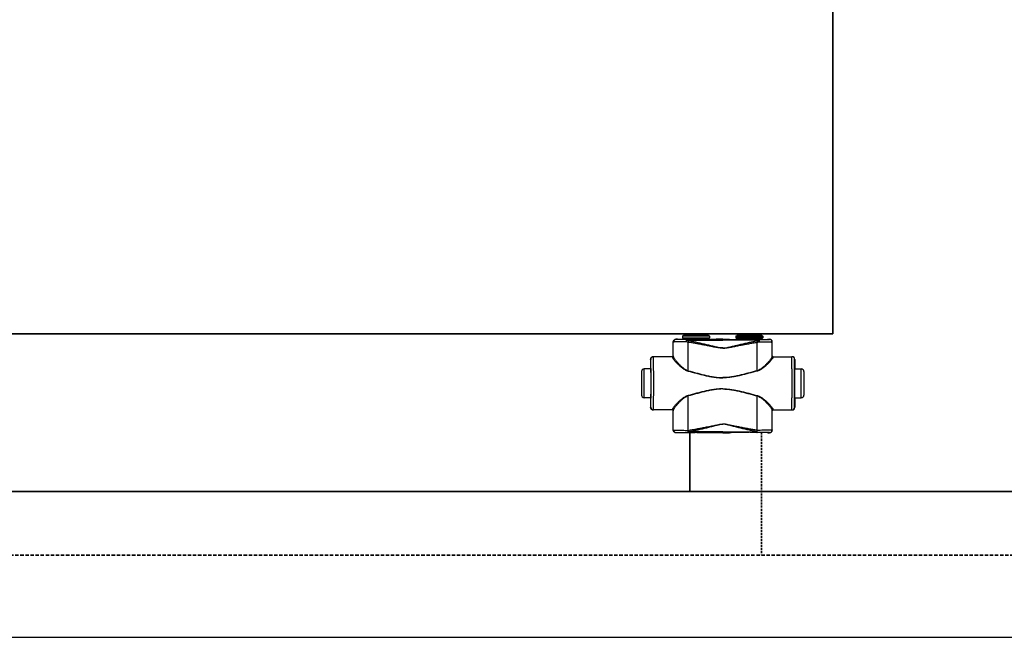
# Model space of a CAD drawing. Header units: millimetres. Extents: x 60394 to 199354, y 20895 to 166073.
# Tile 205 of 256: x 133454 to 134377, y 20895 to 21475. Entities that reach past the tile are written whole.
import ezdxf

# ---------------------------------------------------------------- set-up
doc = ezdxf.new("R2010")
doc.units = ezdxf.units.MM
doc.linetypes.add('VERDECKT', pattern=[9.525, 6.35, -3.175])
for name, color, linetype, lineweight in [('UT_SCHÉMA_PŘÍVOD', 10, 'Continuous', 35), ('UT_SCHÉMA_ZPÁTEČKA', 172, 'VERDECKT', 35), ('UT_ZAŘÍZENÍ - OT', 3, 'Continuous', 35)]:
    doc.layers.add(name, color=color, linetype=linetype, lineweight=lineweight)

msp = doc.modelspace()

# ---------------------------------------------------------------- linework, layer by layer
at = {"color": 0, "linetype": 'Continuous'}
for p, q in [((134069.27, 21174.95), (134069.15, 21175.07)), ((134070.8, 21175.07), (134069.15, 21175.07)), ((134071.15, 21174.97), (134070.8, 21175.07)), ((134075.85, 21178.27), (134075.55, 21177.97)), ((134100.75, 21177.97), (134075.55, 21177.97)), ((134075.55, 21177.97), (134075.55, 21176.57)), ((134075.55, 21176.57), (134076.5, 21175.62)), ((134075.55, 21176.57), (134100.75, 21176.57)), ((134100.45, 21178.27), (134075.85, 21178.27)), ((134076.5, 21175.62), (134099.8, 21175.62)), ((134099.65, 21179.07), (134076.65, 21179.07)), ((134076.65, 21179.07), (134076.65, 21178.37)), ((134099.65, 21178.37), (134076.65, 21178.37)), ((134076.65, 21175.26), (134099.65, 21175.26)), ((134076.65, 21175.26), (134076.65, 21174.9)), ((134098.55, 21180.17), (134077.75, 21180.17)), ((134084.29, 21174.88), (134079.45, 21174.88)), ((134079.45, 21174.18), (134079.45, 21174.88)), ((134079.45, 21174.18), (134113.15, 21174.18)), ((134113.15, 21174.88), (134092, 21174.88)), ((134099.65, 21179.07), (134099.65, 21178.37)), ((134099.65, 21175.26), (134099.65, 21174.9)), ((134100.75, 21176.57), (134099.8, 21175.62)), ((134100.45, 21178.27), (134100.75, 21177.97)), ((134100.75, 21177.97), (134100.75, 21176.57)), ((134106.9, 21175.07), (134105.15, 21174.97)), ((134113.15, 21175.07), (134106.9, 21175.07)), ((134113.15, 21175.07), (134119.4, 21175.07)), ((134113.15, 21174.88), (134134.29, 21174.88)), ((134146.85, 21174.18), (134113.15, 21174.18)), ((134119.4, 21175.07), (134121.15, 21174.97)), ((134125.85, 21178.27), (134125.55, 21177.97)), ((134125.55, 21177.97), (134150.75, 21177.97)), ((134125.55, 21177.97), (134125.55, 21176.57)), ((134150.75, 21176.57), (134125.55, 21176.57)), ((134125.55, 21176.57), (134126.5, 21175.62)), ((134125.85, 21178.27), (134150.45, 21178.27)), ((134149.8, 21175.62), (134126.5, 21175.62)), ((134126.65, 21179.07), (134126.65, 21178.37)), ((134126.65, 21179.07), (134149.65, 21179.07)), ((134126.65, 21178.37), (134149.65, 21178.37)), ((134149.65, 21175.26), (134126.65, 21175.26)), ((134126.65, 21175.26), (134126.65, 21174.9)), ((134127.75, 21180.17), (134148.55, 21180.17)), ((134142, 21174.88), (134146.85, 21174.88)), ((134146.85, 21174.18), (134146.85, 21174.88)), ((134149.65, 21179.07), (134149.65, 21178.37)), ((134149.65, 21175.26), (134149.65, 21174.9)), ((134150.75, 21176.57), (134149.8, 21175.62)), ((134150.45, 21178.27), (134150.75, 21177.97)), ((134150.75, 21177.97), (134150.75, 21176.57)), ((134155.15, 21174.97), (134155.5, 21175.07)), ((134155.5, 21175.07), (134157.15, 21175.07)), ((134157.03, 21174.95), (134157.15, 21175.07)), ((134066.77, 21172.45), (134066.65, 21172.57)), ((134066.65, 21159.57), (134066.65, 21172.57)), ((134159.53, 21172.45), (134159.65, 21172.57)), ((134159.65, 21159.57), (134159.65, 21172.57)), ((134045.66, 21156.27), (134045.45, 21156.27)), ((134045.45, 21156.27), (134045.45, 21148.12)), ((134065.95, 21158.77), (134047.95, 21158.77)), ((134066.65, 21159.57), (134066.75, 21159.57)), ((134159.65, 21159.57), (134159.54, 21159.57)), ((134160.34, 21158.77), (134178.35, 21158.77)), ((134180.64, 21156.27), (134180.85, 21156.27)), ((134180.85, 21156.27), (134180.85, 21148.12)), ((134045.7, 21147.27), (134039.45, 21147.27)), ((134039.45, 21120.27), (134039.45, 21147.27)), ((134045.45, 21148.12), (134045.66, 21147.77)), ((134045.84, 21147.76), (134045.84, 21147.77)), ((134180.45, 21147.76), (134180.45, 21147.77)), ((134180.6, 21147.27), (134186.85, 21147.27)), ((134180.85, 21148.12), (134180.64, 21147.77)), ((134186.85, 21120.27), (134186.85, 21147.27)), ((134036.95, 21144.77), (134036.95, 21122.77)), ((134189.35, 21144.77), (134189.35, 21122.77)), ((134045.7, 21120.27), (134039.45, 21120.27)), ((134045.66, 21119.77), (134045.45, 21119.42)), ((134045.45, 21119.42), (134045.45, 21111.27)), ((134045.84, 21119.77), (134045.84, 21119.78)), ((134180.45, 21119.77), (134180.45, 21119.78)), ((134180.6, 21120.27), (134186.85, 21120.27)), ((134180.64, 21119.77), (134180.85, 21119.42)), ((134180.85, 21119.42), (134180.85, 21111.27)), ((134045.45, 21111.27), (134045.66, 21111.27)), ((134065.95, 21108.77), (134047.95, 21108.77)), ((134160.34, 21108.77), (134178.35, 21108.77)), ((134180.85, 21111.27), (134180.64, 21111.27)), ((134066.75, 21107.97), (134066.65, 21107.97)), ((134066.65, 21089.87), (134066.65, 21107.97)), ((134159.54, 21107.97), (134159.65, 21107.97)), ((134159.65, 21089.87), (134159.65, 21107.97)), ((134066.65, 21089.87), (134066.77, 21089.99)), ((134080.69, 21089.62), (134080.87, 21089.62)), ((134145.61, 21089.62), (134145.43, 21089.62)), ((134159.65, 21089.87), (134159.53, 21089.99)), ((134069.15, 21087.37), (134069.27, 21087.49)), ((134070.8, 21087.37), (134069.15, 21087.37)), ((134071.15, 21087.48), (134070.8, 21087.37)), ((134081.02, 21087.56), (134081.19, 21087.56)), ((134113.15, 21088.31), (134081.19, 21088.31)), ((134081.19, 21087.56), (134081.19, 21088.31)), ((134081.19, 21087.56), (134082.45, 21087.56)), ((134093.84, 21087.56), (134113.15, 21087.56)), ((134106.9, 21087.37), (134105.15, 21087.48)), ((134113.15, 21087.37), (134106.9, 21087.37)), ((134113.15, 21088.31), (134145.1, 21088.31)), ((134132.45, 21087.56), (134113.15, 21087.56)), ((134113.15, 21087.37), (134119.4, 21087.37)), ((134119.4, 21087.37), (134121.15, 21087.48)), ((134145.1, 21087.56), (134143.84, 21087.56)), ((134145.1, 21087.56), (134145.1, 21088.31)), ((134145.28, 21087.56), (134145.1, 21087.56)), ((134155.15, 21087.48), (134155.5, 21087.37)), ((134155.5, 21087.37), (134157.15, 21087.37)), ((134157.15, 21087.37), (134157.03, 21087.49))]:
    msp.add_line(p, q, dxfattribs=at)
msp.add_line((64740.61, 20895.36), (199354.39, 20895.36))
for centre, radius, start, end in [((134069.27, 21172.45), 2.5, 90.00246, 179.99754), ((134076.15, 21175.26), 0.5, 0, 45), ((134077.75, 21179.07), 1.1, 90, 180), ((134077.75, 21178.37), 1.1, 180, 185.21872), ((134098.55, 21179.07), 1.1, 0, 90), ((134098.55, 21178.37), 1.1, 354.78128, 0), ((134100.15, 21175.26), 0.5, 135, 180), ((134126.15, 21175.26), 0.5, 0, 45), ((134127.75, 21179.07), 1.1, 90, 180), ((134127.75, 21178.37), 1.1, 180, 185.21872), ((134148.55, 21179.07), 1.1, 0, 90), ((134148.55, 21178.37), 1.1, 354.78128, 0), ((134150.15, 21175.26), 0.5, 135, 180), ((134157.03, 21172.45), 2.5, 0.00246, 89.99754), ((134048.16, 21156.27), 2.5, 90.00225, 180.00111), ((134065.95, 21159.57), 0.8, 270.0036, 359.99724), ((134160.34, 21159.57), 0.8, 180.00276, 269.9964), ((134178.14, 21156.27), 2.5, 359.99889, 89.99775), ((134039.45, 21144.77), 2.5, 90, 180), ((131605.99, 21133.77), 2442.41, 359.68325, 0.31675), ((136620.31, 21133.77), 2442.41, 179.68325, 180.31675), ((134186.85, 21144.77), 2.5, 0, 90), ((134039.45, 21122.77), 2.5, 180, 270), ((134186.85, 21122.77), 2.5, 270, 0), ((134048.16, 21111.27), 2.5, 179.99889, 269.99775), ((134065.95, 21107.97), 0.8, 0.00276, 89.9964), ((134160.34, 21107.97), 0.8, 90.0036, 179.99724), ((134178.14, 21111.27), 2.5, 270.00225, 0.00111), ((134069.27, 21089.99), 2.5, 180.00246, 269.99754), ((134157.03, 21089.99), 2.5, 270.00246, 359.99754)]:
    msp.add_arc(centre, radius, start, end, dxfattribs=at)
at = {"color": 0, "linetype": 'Continuous', "extrusion": (0, 0, -1)}
for centre, major_axis, ratio, start_param, end_param in [((134069.15, 21172.57), (-1.77, 1.77), 0.999973, -0.785384, 0.785384), ((134088.15, 21174.97), (-17, 0), 0.005236, 4.941076, 6.283185), ((134088.15, 21174.97), (-17, 0), 0.005236, 3.141593, 4.483702), ((134047.95, 21156.27), (-2.5, 0), 0.999945, 0, 1.570796), ((134065.85, 21159.57), (-0.8, 0), 0.999986, -3.141593, -1.659157), ((134045.66, 21133.77), (0, 14), 0.010472, 0, 3.141593), ((134047.95, 21111.27), (-2.5, 0), 0.999945, -1.570796, 0), ((134065.85, 21107.97), (0.8, 0), 0.999986, -1.395381, 0), ((134069.15, 21089.87), (1.77, 1.77), 0.999973, -3.926977, -2.356208), ((134088.15, 21087.48), (-17, 0), 0.005236, 0, 1.229157), ((134088.15, 21087.48), (-17, 0), 0.005236, 1.912436, 3.141593)]:
    msp.add_ellipse(centre, major_axis=major_axis, ratio=ratio, start_param=start_param, end_param=end_param, dxfattribs=at)
at = {"color": 0, "linetype": 'Continuous'}
for centre, major_axis, ratio, start_param, end_param in [((134138.15, 21174.97), (17, 0), 0.005236, 3.141593, 4.483702), ((134138.15, 21174.97), (17, 0), 0.005236, 4.941076, 6.283185), ((134157.15, 21172.57), (1.77, 1.77), 0.999973, -0.785384, 0.785384), ((134160.45, 21159.57), (0.8, 0), 0.999986, -3.141593, -1.659157), ((134178.35, 21156.27), (2.5, 0), 0.999945, 0, 1.570796), ((134180.64, 21133.77), (0, 14), 0.010472, 0, 3.141593), ((134160.45, 21107.97), (-0.8, 0), 0.999986, -1.395381, 0), ((134178.35, 21111.27), (2.5, 0), 0.999945, -1.570796, 0), ((134157.15, 21089.87), (-1.77, 1.77), 0.999973, -3.926977, -2.356208), ((134138.15, 21087.48), (17, 0), 0.005236, 1.912436, 3.141593), ((134138.15, 21087.48), (17, 0), 0.005236, 0, 1.229157)]:
    msp.add_ellipse(centre, major_axis=major_axis, ratio=ratio, start_param=start_param, end_param=end_param, dxfattribs=at)
for points, knots in [([(134078.83, 21172.76), (134078, 21172.76), (134076.39, 21172.75), (134074.43, 21172.73), (134072.96, 21172.71), (134071.96, 21172.69), (134071.03, 21172.67), (134070.18, 21172.65), (134069.41, 21172.63), (134068.74, 21172.61), (134068.16, 21172.58), (134067.74, 21172.56), (134067.46, 21172.55), (134067.28, 21172.53), (134067.13, 21172.52), (134067.01, 21172.51), (134066.91, 21172.49), (134066.84, 21172.48), (134066.8, 21172.47), (134066.77, 21172.46), (134066.77, 21172.45)], [0, 0, 0, 0, 0.207034, 0.39928, 0.488214, 0.57154, 0.648707, 0.71921, 0.782588, 0.838437, 0.886403, 0.926186, 0.942933, 0.957549, 0.970012, 0.98031, 0.988432, 0.994377, 0.998178, 1, 1, 1, 1]), ([(134079.45, 21174.88), (134078.74, 21174.88), (134077.39, 21174.88), (134075.72, 21174.89), (134074.49, 21174.89), (134073.64, 21174.9), (134072.85, 21174.9), (134072.14, 21174.9), (134071.5, 21174.91), (134070.93, 21174.91), (134070.44, 21174.92), (134070.09, 21174.92), (134069.85, 21174.93), (134069.7, 21174.93), (134069.57, 21174.93), (134069.47, 21174.94), (134069.4, 21174.94), (134069.35, 21174.94), (134069.32, 21174.94), (134069.3, 21174.94), (134069.29, 21174.95), (134069.28, 21174.95), (134069.27, 21174.95), (134069.27, 21174.95)], [0, 0, 0, 0, 0.207653, 0.400343, 0.489423, 0.572844, 0.650059, 0.720565, 0.783909, 0.839692, 0.887568, 0.927242, 0.943927, 0.958477, 0.970869, 0.981088, 0.989117, 0.992306, 0.994945, 0.997032, 0.998568, 0.999554, 1, 1, 1, 1]), ([(134079.45, 21174.88), (134079.36, 21174.88), (134079.26, 21174.77), (134079.18, 21174.63), (134079.11, 21174.48), (134079.03, 21174.26), (134078.96, 21173.94), (134078.9, 21173.58), (134078.85, 21173.18), (134078.84, 21172.9), (134078.83, 21172.76)], [0, 0, 0, 0, 0.117156, 0.161001, 0.211236, 0.330442, 0.472834, 0.634922, 0.812344, 1, 1, 1, 1]), ([(134079.45, 21174.18), (134079.32, 21173.98), (134079.09, 21173.51), (134078.92, 21173.03), (134078.83, 21172.76)], [0, 0, 0, 0, 0.464895, 1, 1, 1, 1]), ([(134080.7, 21172.4), (134080.54, 21172.42), (134079.91, 21172.52), (134079.29, 21172.65), (134078.83, 21172.76)], [0, 0, 0, 0, 0.252579, 1, 1, 1, 1]), ([(134081.02, 21173.74), (134080.89, 21173.77), (134080.35, 21173.89), (134079.83, 21174.05), (134079.45, 21174.18)], [0, 0, 0, 0, 0.253704, 1, 1, 1, 1]), ([(134081.02, 21173.74), (134080.96, 21173.54), (134080.84, 21173.09), (134080.74, 21172.64), (134080.7, 21172.4)], [0, 0, 0, 0, 0.464569, 1, 1, 1, 1]), ([(134113.15, 21166.94), (134113.15, 21166.94), (134112.8, 21166.94), (134112.11, 21166.97), (134110.74, 21167.1), (134109.04, 21167.38), (134107.02, 21167.81), (134105, 21168.26), (134103, 21168.74), (134100.33, 21169.37), (134096.99, 21170.17), (134092.99, 21171.12), (134089, 21172.03), (134085.01, 21172.91), (134082.35, 21173.47), (134081.02, 21173.74)], [0.499995, 0.499995, 0.499995, 0.499995, 0.4999958, 0.5157333, 0.5314718, 0.5629204, 0.5943483, 0.6257534, 0.6571339, 0.6884877, 0.7511054, 0.813586, 0.8759088, 0.9380534, 1, 1, 1, 1]), ([(134092, 21174.88), (134091.36, 21174.88), (134090.08, 21174.85), (134088.15, 21174.83), (134086.22, 21174.85), (134084.93, 21174.88), (134084.29, 21174.88)], [0, 0, 0, 0, 0.248355, 0.5, 0.751645, 1, 1, 1, 1]), ([(134113.15, 21166.94), (134113.15, 21166.94), (134113.49, 21166.94), (134114.18, 21166.97), (134115.56, 21167.1), (134117.26, 21167.38), (134119.28, 21167.81), (134121.29, 21168.26), (134123.3, 21168.74), (134125.97, 21169.37), (134129.31, 21170.17), (134133.3, 21171.12), (134137.3, 21172.03), (134141.29, 21172.91), (134143.95, 21173.47), (134145.28, 21173.74)], [0.499995, 0.499995, 0.499995, 0.499995, 0.4999958, 0.5157333, 0.5314718, 0.5629204, 0.5943483, 0.6257534, 0.6571339, 0.6884877, 0.7511054, 0.813586, 0.8759088, 0.9380534, 1, 1, 1, 1]), ([(134134.29, 21174.88), (134134.93, 21174.88), (134136.22, 21174.85), (134138.15, 21174.83), (134140.08, 21174.85), (134141.36, 21174.88), (134142, 21174.88)], [0, 0, 0, 0, 0.248355, 0.5, 0.751645, 1, 1, 1, 1]), ([(134145.28, 21173.74), (134145.41, 21173.77), (134145.94, 21173.89), (134146.47, 21174.05), (134146.85, 21174.18)], [0, 0, 0, 0, 0.253704, 1, 1, 1, 1]), ([(134145.28, 21173.74), (134145.34, 21173.54), (134145.46, 21173.09), (134145.56, 21172.64), (134145.6, 21172.4)], [0, 0, 0, 0, 0.464569, 1, 1, 1, 1]), ([(134145.6, 21172.4), (134145.76, 21172.42), (134146.39, 21172.52), (134147.01, 21172.65), (134147.47, 21172.76)], [0, 0, 0, 0, 0.252579, 1, 1, 1, 1]), ([(134146.85, 21174.88), (134147.55, 21174.88), (134148.91, 21174.88), (134150.57, 21174.89), (134151.81, 21174.89), (134152.66, 21174.9), (134153.44, 21174.9), (134154.16, 21174.9), (134154.8, 21174.91), (134155.37, 21174.91), (134155.86, 21174.92), (134156.21, 21174.92), (134156.45, 21174.93), (134156.6, 21174.93), (134156.72, 21174.93), (134156.83, 21174.94), (134156.9, 21174.94), (134156.95, 21174.94), (134156.97, 21174.94), (134156.99, 21174.94), (134157.01, 21174.95), (134157.02, 21174.95), (134157.03, 21174.95), (134157.03, 21174.95)], [0, 0, 0, 0, 0.207653, 0.400343, 0.489423, 0.572844, 0.650059, 0.720565, 0.783909, 0.839692, 0.887568, 0.927242, 0.943927, 0.958477, 0.970869, 0.981088, 0.989117, 0.992306, 0.994945, 0.997032, 0.998568, 0.999554, 1, 1, 1, 1]), ([(134146.85, 21174.88), (134146.94, 21174.88), (134147.04, 21174.77), (134147.12, 21174.63), (134147.19, 21174.48), (134147.26, 21174.26), (134147.34, 21173.94), (134147.4, 21173.58), (134147.44, 21173.18), (134147.46, 21172.9), (134147.47, 21172.76)], [0, 0, 0, 0, 0.117156, 0.161001, 0.211236, 0.330442, 0.472834, 0.634922, 0.812344, 1, 1, 1, 1]), ([(134146.85, 21174.18), (134146.97, 21173.98), (134147.2, 21173.51), (134147.38, 21173.03), (134147.47, 21172.76)], [0, 0, 0, 0, 0.464895, 1, 1, 1, 1]), ([(134147.47, 21172.76), (134148.3, 21172.76), (134149.91, 21172.75), (134151.87, 21172.73), (134153.34, 21172.71), (134154.34, 21172.69), (134155.27, 21172.67), (134156.12, 21172.65), (134156.88, 21172.63), (134157.56, 21172.61), (134158.13, 21172.58), (134158.55, 21172.56), (134158.84, 21172.55), (134159.02, 21172.53), (134159.17, 21172.52), (134159.29, 21172.51), (134159.39, 21172.49), (134159.46, 21172.48), (134159.5, 21172.47), (134159.52, 21172.46), (134159.53, 21172.45)], [0, 0, 0, 0, 0.207034, 0.39928, 0.488214, 0.57154, 0.648707, 0.71921, 0.782588, 0.838437, 0.886403, 0.926186, 0.942933, 0.957549, 0.970012, 0.98031, 0.988432, 0.994377, 0.998178, 1, 1, 1, 1]), ([(134066.78, 21159.04), (134066.78, 21160.16), (134066.78, 21164.63), (134066.77, 21169.1), (134066.77, 21172.45)], [0, 0, 0, 0, 0.250733, 1, 1, 1, 1]), ([(134113.15, 21166.76), (134113.15, 21166.76), (134112.46, 21166.76), (134111.08, 21166.84), (134109.03, 21167.12), (134106.99, 21167.47), (134104.28, 21167.98), (134100.9, 21168.64), (134096.86, 21169.44), (134092.81, 21170.22), (134088.77, 21170.98), (134084.74, 21171.71), (134082.04, 21172.18), (134080.7, 21172.4)], [0.5000015, 0.5000015, 0.5000015, 0.5000015, 0.500002, 0.5313979, 0.5627848, 0.5941575, 0.6255147, 0.6881766, 0.7507583, 0.8132458, 0.8756245, 0.9378805, 1, 1, 1, 1]), ([(134080.71, 21145.63), (134080.71, 21147.87), (134080.71, 21156.79), (134080.7, 21165.72), (134080.7, 21172.4)], [0, 0, 0, 0, 0.250952, 1, 1, 1, 1]), ([(134113.15, 21166.76), (134113.15, 21166.76), (134113.84, 21166.76), (134115.22, 21166.84), (134117.27, 21167.12), (134119.31, 21167.47), (134122.02, 21167.98), (134125.39, 21168.64), (134129.44, 21169.44), (134133.48, 21170.22), (134137.52, 21170.98), (134141.56, 21171.71), (134144.26, 21172.18), (134145.6, 21172.4)], [0.5000015, 0.5000015, 0.5000015, 0.5000015, 0.500002, 0.5313979, 0.5627848, 0.5941575, 0.6255147, 0.6881766, 0.7507583, 0.8132458, 0.8756245, 0.9378805, 1, 1, 1, 1]), ([(134145.59, 21145.63), (134145.59, 21147.87), (134145.59, 21156.79), (134145.6, 21165.72), (134145.6, 21172.4)], [0, 0, 0, 0, 0.250952, 1, 1, 1, 1]), ([(134159.52, 21159.04), (134159.52, 21160.16), (134159.52, 21164.63), (134159.52, 21169.1), (134159.53, 21172.45)], [0, 0, 0, 0, 0.250733, 1, 1, 1, 1]), ([(134045.84, 21147.77), (134045.84, 21148.4), (134045.83, 21149.59), (134045.81, 21151.04), (134045.8, 21152.09), (134045.78, 21152.79), (134045.77, 21153.43), (134045.76, 21154.01), (134045.75, 21154.53), (134045.74, 21154.98), (134045.73, 21155.37), (134045.71, 21155.64), (134045.7, 21155.83), (134045.7, 21155.95), (134045.69, 21156.04), (134045.69, 21156.12), (134045.68, 21156.18), (134045.67, 21156.23), (134045.67, 21156.25), (134045.66, 21156.27), (134045.66, 21156.27)], [0, 0, 0, 0, 0.221931, 0.420259, 0.509783, 0.592499, 0.668149, 0.736495, 0.797321, 0.850436, 0.895675, 0.932895, 0.948462, 0.961984, 0.973451, 0.982856, 0.990196, 0.99547, 0.998697, 1, 1, 1, 1]), ([(134048.36, 21147.27), (134048.35, 21148.11), (134048.34, 21149.71), (134048.32, 21151.65), (134048.31, 21153.06), (134048.3, 21154.02), (134048.28, 21154.89), (134048.27, 21155.68), (134048.26, 21156.39), (134048.25, 21157), (134048.23, 21157.53), (134048.22, 21157.91), (134048.21, 21158.17), (134048.2, 21158.32), (134048.2, 21158.46), (134048.19, 21158.57), (134048.18, 21158.65), (134048.17, 21158.71), (134048.17, 21158.75), (134048.16, 21158.77), (134048.16, 21158.77), (134048.16, 21158.77)], [0, 0, 0, 0, 0.218984, 0.416191, 0.505653, 0.588551, 0.664564, 0.733396, 0.794781, 0.848478, 0.894279, 0.932006, 0.947796, 0.961515, 0.973152, 0.982695, 0.990138, 0.995479, 0.998726, 0.999584, 1, 1, 1, 1]), ([(134065.95, 21158.77), (134065.95, 21158.77), (134065.96, 21158.77), (134065.96, 21158.76), (134065.96, 21158.75), (134065.96, 21158.73), (134065.96, 21158.69), (134065.97, 21158.64), (134065.97, 21158.56), (134065.97, 21158.47), (134065.98, 21158.37), (134065.98, 21158.29), (134065.98, 21158.25)], [0, 0, 0, 0, 0.005122, 0.017304, 0.037118, 0.064661, 0.143035, 0.252499, 0.393016, 0.564526, 0.766907, 1, 1, 1, 1]), ([(134066.78, 21159.04), (134066.78, 21158.93), (134066.74, 21158.73), (134066.56, 21158.47), (134066.29, 21158.29), (134066.08, 21158.25), (134065.98, 21158.25)], [0, 0, 0, 0, 0.247572, 0.496581, 0.747591, 1, 1, 1, 1]), ([(134065.98, 21158.25), (134065.98, 21158.19), (134066, 21158.05), (134066.08, 21157.83), (134066.19, 21157.58), (134066.4, 21157.19), (134066.75, 21156.65), (134067.28, 21155.94), (134067.93, 21155.16), (134068.96, 21153.98), (134070.46, 21152.39), (134072.51, 21150.43), (134074.42, 21148.79), (134076.11, 21147.52), (134077.97, 21146.32), (134079.52, 21145.59), (134080.61, 21145.3)], [0, 0, 0, 0, 0.009694, 0.02127, 0.034861, 0.050494, 0.087694, 0.13227, 0.183417, 0.240322, 0.368483, 0.511765, 0.666448, 0.747227, 0.829948, 1, 1, 1, 1]), ([(134066.75, 21159.57), (134066.75, 21159.57), (134066.76, 21159.57), (134066.76, 21159.56), (134066.76, 21159.55), (134066.76, 21159.53), (134066.76, 21159.49), (134066.77, 21159.43), (134066.77, 21159.36), (134066.77, 21159.26), (134066.78, 21159.16), (134066.78, 21159.08), (134066.78, 21159.04)], [0, 0, 0, 0, 0.005057, 0.017214, 0.037015, 0.06455, 0.142921, 0.252392, 0.392925, 0.564459, 0.766871, 1, 1, 1, 1]), ([(134066.78, 21159.04), (134066.78, 21158.97), (134066.8, 21158.82), (134066.87, 21158.59), (134066.97, 21158.33), (134067.17, 21157.93), (134067.51, 21157.37), (134068.01, 21156.64), (134068.62, 21155.83), (134069.59, 21154.62), (134071.01, 21152.99), (134072.94, 21150.97), (134074.75, 21149.28), (134076.37, 21147.97), (134078.15, 21146.71), (134079.64, 21145.94), (134080.71, 21145.63)], [0, 0, 0, 0, 0.010286, 0.022433, 0.036551, 0.052653, 0.090607, 0.135698, 0.187142, 0.244158, 0.372094, 0.514728, 0.6685, 0.748767, 0.830965, 1, 1, 1, 1]), ([(134159.52, 21159.04), (134159.52, 21158.97), (134159.49, 21158.82), (134159.43, 21158.59), (134159.32, 21158.33), (134159.12, 21157.93), (134158.79, 21157.37), (134158.29, 21156.64), (134157.68, 21155.83), (134156.71, 21154.62), (134155.29, 21152.99), (134153.36, 21150.97), (134151.55, 21149.28), (134149.93, 21147.97), (134148.15, 21146.71), (134146.65, 21145.94), (134145.59, 21145.63)], [0, 0, 0, 0, 0.010286, 0.022433, 0.036551, 0.052653, 0.090607, 0.135698, 0.187142, 0.244158, 0.372094, 0.514728, 0.6685, 0.748767, 0.830965, 1, 1, 1, 1]), ([(134160.32, 21158.25), (134160.31, 21158.19), (134160.29, 21158.05), (134160.22, 21157.83), (134160.11, 21157.58), (134159.9, 21157.19), (134159.55, 21156.65), (134159.01, 21155.94), (134158.37, 21155.16), (134157.34, 21153.98), (134155.83, 21152.39), (134153.79, 21150.43), (134151.88, 21148.79), (134150.18, 21147.52), (134148.33, 21146.32), (134146.78, 21145.59), (134145.69, 21145.3)], [0, 0, 0, 0, 0.009694, 0.02127, 0.034861, 0.050494, 0.087694, 0.13227, 0.183417, 0.240322, 0.368483, 0.511765, 0.666448, 0.747227, 0.829948, 1, 1, 1, 1]), ([(134159.54, 21159.57), (134159.54, 21159.57), (134159.54, 21159.57), (134159.54, 21159.56), (134159.54, 21159.55), (134159.54, 21159.53), (134159.53, 21159.49), (134159.53, 21159.43), (134159.53, 21159.36), (134159.52, 21159.26), (134159.52, 21159.16), (134159.52, 21159.08), (134159.52, 21159.04)], [0, 0, 0, 0, 0.005057, 0.017214, 0.037015, 0.06455, 0.142921, 0.252392, 0.392925, 0.564459, 0.766871, 1, 1, 1, 1]), ([(134159.52, 21159.04), (134159.52, 21158.93), (134159.56, 21158.73), (134159.74, 21158.47), (134160, 21158.29), (134160.21, 21158.25), (134160.32, 21158.25)], [0, 0, 0, 0, 0.247572, 0.496581, 0.747591, 1, 1, 1, 1]), ([(134160.34, 21158.77), (134160.34, 21158.77), (134160.34, 21158.77), (134160.34, 21158.76), (134160.34, 21158.75), (134160.34, 21158.73), (134160.33, 21158.69), (134160.33, 21158.64), (134160.33, 21158.56), (134160.32, 21158.47), (134160.32, 21158.37), (134160.32, 21158.29), (134160.32, 21158.25)], [0, 0, 0, 0, 0.005122, 0.017304, 0.037118, 0.064661, 0.143035, 0.252499, 0.393016, 0.564526, 0.766907, 1, 1, 1, 1]), ([(134177.94, 21147.27), (134177.95, 21148.11), (134177.96, 21149.71), (134177.97, 21151.65), (134177.99, 21153.06), (134178, 21154.02), (134178.01, 21154.89), (134178.03, 21155.68), (134178.04, 21156.39), (134178.05, 21157), (134178.07, 21157.53), (134178.08, 21157.91), (134178.09, 21158.17), (134178.09, 21158.32), (134178.1, 21158.46), (134178.11, 21158.57), (134178.12, 21158.65), (134178.12, 21158.71), (134178.13, 21158.75), (134178.13, 21158.77), (134178.14, 21158.77), (134178.14, 21158.77)], [0, 0, 0, 0, 0.218984, 0.416191, 0.505653, 0.588551, 0.664564, 0.733396, 0.794781, 0.848478, 0.894279, 0.932006, 0.947796, 0.961515, 0.973152, 0.982695, 0.990138, 0.995479, 0.998726, 0.999584, 1, 1, 1, 1]), ([(134180.45, 21147.77), (134180.46, 21148.4), (134180.47, 21149.59), (134180.49, 21151.04), (134180.5, 21152.09), (134180.51, 21152.79), (134180.52, 21153.43), (134180.54, 21154.01), (134180.55, 21154.53), (134180.56, 21154.98), (134180.57, 21155.37), (134180.58, 21155.64), (134180.59, 21155.83), (134180.6, 21155.95), (134180.61, 21156.04), (134180.61, 21156.12), (134180.62, 21156.18), (134180.62, 21156.23), (134180.63, 21156.25), (134180.64, 21156.27), (134180.64, 21156.27)], [0, 0, 0, 0, 0.221931, 0.420259, 0.509783, 0.592499, 0.668149, 0.736495, 0.797321, 0.850436, 0.895675, 0.932895, 0.948462, 0.961984, 0.973451, 0.982856, 0.990196, 0.99547, 0.998697, 1, 1, 1, 1]), ([(134045.84, 21119.78), (134045.86, 21121.98), (134045.89, 21126.64), (134045.9, 21133.77), (134045.89, 21140.9), (134045.86, 21145.56), (134045.84, 21147.76)], [0, 0, 0, 0, 0.235226, 0.499987, 0.764754, 1, 1, 1, 1]), ([(134080.71, 21145.63), (134080.7, 21145.6), (134080.67, 21145.49), (134080.64, 21145.38), (134080.61, 21145.3)], [0, 0, 0, 0, 0.258378, 1, 1, 1, 1]), ([(134080.61, 21145.3), (134083.27, 21144.58), (134087.27, 21143.5), (134092.63, 21142.13), (134096.67, 21141.16), (134100.74, 21140.28), (134104.84, 21139.56), (134108.29, 21139.14), (134111.06, 21138.97), (134112.45, 21138.94), (134113.15, 21138.94), (134113.15, 21138.94)], [0, 0, 0, 0, 0.1245061, 0.1869228, 0.2494269, 0.3120016, 0.3746311, 0.4372993, 0.4686472, 0.4999998, 0.5, 0.5, 0.5, 0.5]), ([(134080.71, 21145.63), (134083.36, 21144.89), (134087.35, 21143.79), (134092.68, 21142.38), (134096.71, 21141.38), (134100.76, 21140.47), (134104.86, 21139.72), (134108.3, 21139.29), (134111.07, 21139.11), (134112.45, 21139.08), (134113.15, 21139.08), (134113.15, 21139.08)], [0, 0, 0, 0, 0.1244767, 0.1868883, 0.2493924, 0.3119715, 0.3746087, 0.437287, 0.4686409, 0.4999998, 0.5, 0.5, 0.5, 0.5]), ([(134145.59, 21145.63), (134142.93, 21144.89), (134138.95, 21143.79), (134133.61, 21142.38), (134129.59, 21141.38), (134125.53, 21140.47), (134121.44, 21139.72), (134118, 21139.29), (134115.23, 21139.11), (134113.84, 21139.08), (134113.15, 21139.08), (134113.15, 21139.08)], [0, 0, 0, 0, 0.1244767, 0.1868883, 0.2493924, 0.3119715, 0.3746087, 0.437287, 0.4686409, 0.4999998, 0.5, 0.5, 0.5, 0.5]), ([(134145.69, 21145.3), (134143.03, 21144.58), (134139.02, 21143.5), (134133.67, 21142.13), (134129.63, 21141.16), (134125.56, 21140.28), (134121.46, 21139.56), (134118.01, 21139.14), (134115.23, 21138.97), (134113.84, 21138.94), (134113.15, 21138.94), (134113.15, 21138.94)], [0, 0, 0, 0, 0.1245061, 0.1869228, 0.2494269, 0.3120016, 0.3746311, 0.4372993, 0.4686472, 0.4999998, 0.5, 0.5, 0.5, 0.5]), ([(134145.59, 21145.63), (134145.6, 21145.6), (134145.63, 21145.49), (134145.66, 21145.38), (134145.69, 21145.3)], [0, 0, 0, 0, 0.258378, 1, 1, 1, 1]), ([(134180.45, 21119.78), (134180.44, 21121.98), (134180.41, 21126.64), (134180.4, 21133.77), (134180.41, 21140.9), (134180.44, 21145.56), (134180.45, 21147.76)], [0, 0, 0, 0, 0.235226, 0.499987, 0.764754, 1, 1, 1, 1]), ([(134113.15, 21128.61), (134111.76, 21128.61), (134108.98, 21128.49), (134104.84, 21127.99), (134100.74, 21127.26), (134096.67, 21126.38), (134092.63, 21125.41), (134087.27, 21124.04), (134083.27, 21122.96), (134080.61, 21122.25)], [0.5, 0.5, 0.5, 0.5, 0.5626889, 0.6253582, 0.6879892, 0.7505657, 0.8130716, 0.8754902, 1, 1, 1, 1]), ([(134113.15, 21128.46), (134111.76, 21128.46), (134108.99, 21128.33), (134104.86, 21127.82), (134100.76, 21127.07), (134096.71, 21126.16), (134092.68, 21125.16), (134087.35, 21123.76), (134083.36, 21122.65), (134080.71, 21121.92)], [0.5, 0.5, 0.5, 0.5, 0.5627005, 0.6253799, 0.6880187, 0.7505997, 0.8131057, 0.8755193, 1, 1, 1, 1]), ([(134113.15, 21128.61), (134114.54, 21128.61), (134117.32, 21128.49), (134121.46, 21127.99), (134125.56, 21127.26), (134129.63, 21126.38), (134133.67, 21125.41), (134139.02, 21124.04), (134143.03, 21122.96), (134145.69, 21122.25)], [0.5, 0.5, 0.5, 0.5, 0.5626889, 0.6253582, 0.6879892, 0.7505657, 0.8130716, 0.8754902, 1, 1, 1, 1]), ([(134113.15, 21128.46), (134114.54, 21128.46), (134117.31, 21128.33), (134121.44, 21127.82), (134125.53, 21127.07), (134129.59, 21126.16), (134133.61, 21125.16), (134138.95, 21123.76), (134142.93, 21122.65), (134145.59, 21121.92)], [0.5, 0.5, 0.5, 0.5, 0.5627005, 0.6253799, 0.6880187, 0.7505997, 0.8131057, 0.8755193, 1, 1, 1, 1]), ([(134045.66, 21111.27), (134045.66, 21111.27), (134045.67, 21111.29), (134045.67, 21111.31), (134045.68, 21111.36), (134045.69, 21111.42), (134045.69, 21111.5), (134045.7, 21111.6), (134045.7, 21111.71), (134045.71, 21111.9), (134045.73, 21112.18), (134045.74, 21112.56), (134045.75, 21113.01), (134045.76, 21113.53), (134045.77, 21114.11), (134045.78, 21114.75), (134045.8, 21115.45), (134045.81, 21116.5), (134045.83, 21117.95), (134045.84, 21119.14), (134045.84, 21119.77)], [0, 0, 0, 0, 0.001303, 0.00453, 0.009804, 0.017144, 0.026549, 0.038016, 0.051538, 0.067105, 0.104325, 0.149564, 0.202679, 0.263505, 0.331851, 0.407501, 0.490217, 0.579741, 0.778069, 1, 1, 1, 1]), ([(134048.16, 21108.77), (134048.16, 21108.77), (134048.16, 21108.78), (134048.17, 21108.79), (134048.17, 21108.83), (134048.18, 21108.89), (134048.19, 21108.97), (134048.2, 21109.08), (134048.2, 21109.22), (134048.21, 21109.38), (134048.22, 21109.63), (134048.23, 21110.01), (134048.25, 21110.54), (134048.26, 21111.16), (134048.27, 21111.86), (134048.28, 21112.65), (134048.3, 21113.53), (134048.31, 21114.48), (134048.32, 21115.89), (134048.34, 21117.83), (134048.35, 21119.43), (134048.36, 21120.27)], [0, 0, 0, 0, 0.000416, 0.001274, 0.004521, 0.009862, 0.017305, 0.026849, 0.038485, 0.052204, 0.067994, 0.105721, 0.151522, 0.205219, 0.266604, 0.335437, 0.411449, 0.494347, 0.58381, 0.781016, 1, 1, 1, 1]), ([(134080.61, 21122.25), (134079.52, 21121.95), (134077.97, 21121.23), (134076.11, 21120.02), (134074.42, 21118.75), (134072.51, 21117.11), (134070.46, 21115.15), (134068.96, 21113.57), (134067.93, 21112.39), (134067.28, 21111.6), (134066.75, 21110.89), (134066.4, 21110.35), (134066.19, 21109.96), (134066.08, 21109.72), (134066, 21109.5), (134065.98, 21109.35), (134065.98, 21109.29)], [0, 0, 0, 0, 0.170052, 0.252774, 0.333553, 0.488235, 0.631517, 0.759678, 0.816583, 0.86773, 0.912306, 0.949506, 0.965139, 0.978731, 0.990306, 1, 1, 1, 1]), ([(134080.71, 21121.92), (134079.64, 21121.61), (134078.15, 21120.83), (134076.37, 21119.57), (134074.75, 21118.26), (134072.94, 21116.57), (134071.01, 21114.55), (134069.59, 21112.93), (134068.62, 21111.71), (134068.01, 21110.9), (134067.51, 21110.17), (134067.17, 21109.61), (134066.97, 21109.21), (134066.87, 21108.95), (134066.8, 21108.72), (134066.78, 21108.57), (134066.78, 21108.51)], [0, 0, 0, 0, 0.169036, 0.251233, 0.3315, 0.485272, 0.627906, 0.755842, 0.812858, 0.864302, 0.909393, 0.947347, 0.963449, 0.977567, 0.989714, 1, 1, 1, 1]), ([(134080.71, 21121.92), (134080.7, 21121.94), (134080.67, 21122.06), (134080.64, 21122.17), (134080.61, 21122.25)], [0, 0, 0, 0, 0.258378, 1, 1, 1, 1]), ([(134080.69, 21089.62), (134080.69, 21092.29), (134080.7, 21103.06), (134080.71, 21113.82), (134080.71, 21121.92)], [0, 0, 0, 0, 0.248459, 1, 1, 1, 1]), ([(134145.59, 21121.92), (134145.6, 21121.94), (134145.63, 21122.06), (134145.66, 21122.17), (134145.69, 21122.25)], [0, 0, 0, 0, 0.258378, 1, 1, 1, 1]), ([(134145.59, 21121.92), (134146.65, 21121.61), (134148.15, 21120.83), (134149.93, 21119.57), (134151.55, 21118.26), (134153.36, 21116.57), (134155.29, 21114.55), (134156.71, 21112.93), (134157.68, 21111.71), (134158.29, 21110.9), (134158.79, 21110.17), (134159.12, 21109.61), (134159.32, 21109.21), (134159.43, 21108.95), (134159.49, 21108.72), (134159.52, 21108.57), (134159.52, 21108.51)], [0, 0, 0, 0, 0.169036, 0.251233, 0.3315, 0.485272, 0.627906, 0.755842, 0.812858, 0.864302, 0.909393, 0.947347, 0.963449, 0.977567, 0.989714, 1, 1, 1, 1]), ([(134145.61, 21089.62), (134145.6, 21092.29), (134145.59, 21103.06), (134145.59, 21113.82), (134145.59, 21121.92)], [0, 0, 0, 0, 0.248459, 1, 1, 1, 1]), ([(134145.69, 21122.25), (134146.78, 21121.95), (134148.33, 21121.23), (134150.18, 21120.02), (134151.88, 21118.75), (134153.79, 21117.11), (134155.83, 21115.15), (134157.34, 21113.57), (134158.37, 21112.39), (134159.01, 21111.6), (134159.55, 21110.89), (134159.9, 21110.35), (134160.11, 21109.96), (134160.22, 21109.72), (134160.29, 21109.5), (134160.31, 21109.35), (134160.32, 21109.29)], [0, 0, 0, 0, 0.170052, 0.252774, 0.333553, 0.488235, 0.631517, 0.759678, 0.816583, 0.86773, 0.912306, 0.949506, 0.965139, 0.978731, 0.990306, 1, 1, 1, 1]), ([(134178.14, 21108.77), (134178.14, 21108.77), (134178.13, 21108.78), (134178.13, 21108.79), (134178.12, 21108.83), (134178.12, 21108.89), (134178.11, 21108.97), (134178.1, 21109.08), (134178.09, 21109.22), (134178.09, 21109.38), (134178.08, 21109.63), (134178.07, 21110.01), (134178.05, 21110.54), (134178.04, 21111.16), (134178.03, 21111.86), (134178.01, 21112.65), (134178, 21113.53), (134177.99, 21114.48), (134177.97, 21115.89), (134177.96, 21117.83), (134177.95, 21119.43), (134177.94, 21120.27)], [0, 0, 0, 0, 0.000416, 0.001274, 0.004521, 0.009862, 0.017305, 0.026849, 0.038485, 0.052204, 0.067994, 0.105721, 0.151522, 0.205219, 0.266604, 0.335437, 0.411449, 0.494347, 0.58381, 0.781016, 1, 1, 1, 1]), ([(134180.64, 21111.27), (134180.64, 21111.27), (134180.63, 21111.29), (134180.62, 21111.31), (134180.62, 21111.36), (134180.61, 21111.42), (134180.61, 21111.5), (134180.6, 21111.6), (134180.59, 21111.71), (134180.58, 21111.9), (134180.57, 21112.18), (134180.56, 21112.56), (134180.55, 21113.01), (134180.54, 21113.53), (134180.52, 21114.11), (134180.51, 21114.75), (134180.5, 21115.45), (134180.49, 21116.5), (134180.47, 21117.95), (134180.46, 21119.14), (134180.45, 21119.77)], [0, 0, 0, 0, 0.001303, 0.00453, 0.009804, 0.017144, 0.026549, 0.038016, 0.051538, 0.067105, 0.104325, 0.149564, 0.202679, 0.263505, 0.331851, 0.407501, 0.490217, 0.579741, 0.778069, 1, 1, 1, 1]), ([(134065.98, 21109.29), (134065.98, 21109.25), (134065.98, 21109.17), (134065.97, 21109.07), (134065.97, 21108.98), (134065.97, 21108.91), (134065.96, 21108.85), (134065.96, 21108.81), (134065.96, 21108.79), (134065.96, 21108.78), (134065.96, 21108.77), (134065.95, 21108.77), (134065.95, 21108.77)], [0, 0, 0, 0, 0.233093, 0.435474, 0.606984, 0.747501, 0.856965, 0.935339, 0.962882, 0.982696, 0.994878, 1, 1, 1, 1]), ([(134066.78, 21108.51), (134066.78, 21108.61), (134066.74, 21108.82), (134066.56, 21109.08), (134066.29, 21109.25), (134066.08, 21109.29), (134065.98, 21109.29)], [0, 0, 0, 0, 0.247572, 0.496581, 0.747591, 1, 1, 1, 1]), ([(134066.78, 21108.51), (134066.78, 21108.46), (134066.78, 21108.39), (134066.77, 21108.28), (134066.77, 21108.19), (134066.77, 21108.11), (134066.76, 21108.05), (134066.76, 21108.01), (134066.76, 21107.99), (134066.76, 21107.98), (134066.76, 21107.97), (134066.75, 21107.97), (134066.75, 21107.97)], [0, 0, 0, 0, 0.23313, 0.435541, 0.607074, 0.747608, 0.857079, 0.93545, 0.962985, 0.982786, 0.994943, 1, 1, 1, 1]), ([(134066.77, 21089.99), (134066.77, 21091.52), (134066.77, 21097.7), (134066.78, 21103.87), (134066.78, 21108.51)], [0, 0, 0, 0, 0.248801, 1, 1, 1, 1]), ([(134159.52, 21108.51), (134159.52, 21108.61), (134159.56, 21108.82), (134159.74, 21109.08), (134160, 21109.25), (134160.21, 21109.29), (134160.32, 21109.29)], [0, 0, 0, 0, 0.247572, 0.496581, 0.747591, 1, 1, 1, 1]), ([(134159.53, 21089.99), (134159.53, 21091.52), (134159.52, 21097.7), (134159.52, 21103.87), (134159.52, 21108.51)], [0, 0, 0, 0, 0.248801, 1, 1, 1, 1]), ([(134159.52, 21108.51), (134159.52, 21108.46), (134159.52, 21108.39), (134159.52, 21108.28), (134159.53, 21108.19), (134159.53, 21108.11), (134159.53, 21108.05), (134159.54, 21108.01), (134159.54, 21107.99), (134159.54, 21107.98), (134159.54, 21107.97), (134159.54, 21107.97), (134159.54, 21107.97)], [0, 0, 0, 0, 0.23313, 0.435541, 0.607074, 0.747608, 0.857079, 0.93545, 0.962985, 0.982786, 0.994943, 1, 1, 1, 1]), ([(134160.32, 21109.29), (134160.32, 21109.25), (134160.32, 21109.17), (134160.32, 21109.07), (134160.33, 21108.98), (134160.33, 21108.91), (134160.33, 21108.85), (134160.34, 21108.81), (134160.34, 21108.79), (134160.34, 21108.78), (134160.34, 21108.77), (134160.34, 21108.77), (134160.34, 21108.77)], [0, 0, 0, 0, 0.233093, 0.435474, 0.606984, 0.747501, 0.856965, 0.935339, 0.962882, 0.982696, 0.994878, 1, 1, 1, 1]), ([(134066.77, 21089.99), (134066.77, 21089.98), (134066.8, 21089.96), (134066.85, 21089.95), (134066.93, 21089.93), (134067.04, 21089.92), (134067.19, 21089.9), (134067.37, 21089.88), (134067.58, 21089.87), (134067.91, 21089.84), (134068.41, 21089.82), (134069.09, 21089.79), (134069.88, 21089.76), (134070.77, 21089.74), (134071.76, 21089.71), (134072.84, 21089.69), (134074.01, 21089.67), (134075.69, 21089.65), (134077.93, 21089.63), (134079.75, 21089.62), (134080.69, 21089.62)], [0, 0, 0, 0, 0.001901, 0.0058, 0.011886, 0.020197, 0.030732, 0.043479, 0.058422, 0.075536, 0.116153, 0.165047, 0.22186, 0.286169, 0.35749, 0.43527, 0.518903, 0.607727, 0.798032, 1, 1, 1, 1]), ([(134081.02, 21087.56), (134080.99, 21087.56), (134080.96, 21087.6), (134080.93, 21087.65), (134080.9, 21087.72), (134080.87, 21087.8), (134080.84, 21087.95), (134080.78, 21088.28), (134080.72, 21088.86), (134080.7, 21089.35), (134080.69, 21089.62)], [0, 0, 0, 0, 0.03281, 0.058939, 0.09263, 0.134005, 0.182986, 0.302653, 0.616803, 1, 1, 1, 1]), ([(134080.87, 21089.62), (134082.21, 21089.84), (134084.9, 21090.3), (134088.92, 21091.02), (134092.95, 21091.78), (134096.3, 21092.44), (134098.99, 21092.98), (134101, 21093.39), (134103.02, 21093.8), (134105.03, 21094.22), (134107.05, 21094.63), (134108.73, 21094.98), (134110.08, 21095.24), (134111.43, 21095.48), (134112.46, 21095.63), (134113.15, 21095.63)], [0, 0, 0, 0, 0.0621172, 0.1243716, 0.1867502, 0.2492392, 0.2805207, 0.3118245, 0.3431487, 0.3744915, 0.4058513, 0.4372266, 0.4529199, 0.4686172, 0.5, 0.5, 0.5, 0.5]), ([(134081.19, 21087.56), (134081.17, 21087.56), (134081.14, 21087.6), (134081.11, 21087.65), (134081.08, 21087.72), (134081.05, 21087.8), (134081.02, 21087.95), (134080.96, 21088.28), (134080.9, 21088.86), (134080.88, 21089.35), (134080.87, 21089.62)], [0, 0, 0, 0, 0.032697, 0.058797, 0.092469, 0.133835, 0.182813, 0.302491, 0.616704, 1, 1, 1, 1]), ([(134081.19, 21088.31), (134081.13, 21088.51), (134081.01, 21088.94), (134080.92, 21089.38), (134080.87, 21089.62)], [0, 0, 0, 0, 0.463333, 1, 1, 1, 1]), ([(134081.19, 21088.31), (134082.52, 21088.58), (134085.18, 21089.13), (134089.15, 21090), (134093.14, 21090.92), (134096.45, 21091.71), (134099.11, 21092.35), (134101.1, 21092.85), (134103.1, 21093.34), (134105.09, 21093.85), (134107.09, 21094.35), (134108.76, 21094.76), (134110.1, 21095.08), (134111.44, 21095.37), (134112.46, 21095.55), (134113.15, 21095.55)], [0, 0, 0, 0, 0.0619437, 0.1240868, 0.1864104, 0.2488944, 0.2801902, 0.3115184, 0.3428764, 0.3742614, 0.4056711, 0.4371032, 0.4528275, 0.4685577, 0.5, 0.5, 0.5, 0.5]), ([(134145.43, 21089.62), (134144.09, 21089.84), (134141.4, 21090.3), (134137.38, 21091.02), (134133.35, 21091.78), (134130, 21092.44), (134127.31, 21092.98), (134125.3, 21093.39), (134123.28, 21093.8), (134121.26, 21094.22), (134119.25, 21094.63), (134117.56, 21094.98), (134116.21, 21095.24), (134114.86, 21095.48), (134113.83, 21095.63), (134113.15, 21095.63)], [0, 0, 0, 0, 0.0621172, 0.1243716, 0.1867502, 0.2492392, 0.2805207, 0.3118245, 0.3431487, 0.3744915, 0.4058513, 0.4372266, 0.4529199, 0.4686172, 0.5, 0.5, 0.5, 0.5]), ([(134145.1, 21088.31), (134143.78, 21088.58), (134141.12, 21089.13), (134137.14, 21090), (134133.16, 21090.92), (134129.84, 21091.71), (134127.19, 21092.35), (134125.19, 21092.85), (134123.2, 21093.34), (134121.2, 21093.85), (134119.21, 21094.35), (134117.54, 21094.76), (134116.2, 21095.08), (134114.86, 21095.37), (134113.83, 21095.55), (134113.15, 21095.55)], [0, 0, 0, 0, 0.0619437, 0.1240868, 0.1864104, 0.2488944, 0.2801902, 0.3115184, 0.3428764, 0.3742614, 0.4056711, 0.4371032, 0.4528275, 0.4685577, 0.5, 0.5, 0.5, 0.5]), ([(134145.1, 21087.56), (134145.13, 21087.56), (134145.16, 21087.6), (134145.19, 21087.65), (134145.22, 21087.72), (134145.24, 21087.8), (134145.28, 21087.95), (134145.34, 21088.28), (134145.4, 21088.86), (134145.42, 21089.35), (134145.43, 21089.62)], [0, 0, 0, 0, 0.032697, 0.058797, 0.092469, 0.133835, 0.182813, 0.302491, 0.616704, 1, 1, 1, 1]), ([(134145.1, 21088.31), (134145.17, 21088.51), (134145.29, 21088.94), (134145.38, 21089.38), (134145.43, 21089.62)], [0, 0, 0, 0, 0.463333, 1, 1, 1, 1]), ([(134145.28, 21087.56), (134145.3, 21087.56), (134145.34, 21087.6), (134145.37, 21087.65), (134145.4, 21087.72), (134145.42, 21087.8), (134145.46, 21087.95), (134145.52, 21088.28), (134145.58, 21088.86), (134145.6, 21089.35), (134145.61, 21089.62)], [0, 0, 0, 0, 0.03281, 0.058939, 0.09263, 0.134005, 0.182986, 0.302653, 0.616803, 1, 1, 1, 1]), ([(134159.53, 21089.99), (134159.53, 21089.98), (134159.5, 21089.96), (134159.45, 21089.95), (134159.37, 21089.93), (134159.25, 21089.92), (134159.11, 21089.9), (134158.93, 21089.88), (134158.72, 21089.87), (134158.38, 21089.84), (134157.89, 21089.82), (134157.21, 21089.79), (134156.42, 21089.76), (134155.53, 21089.74), (134154.53, 21089.71), (134153.45, 21089.69), (134152.29, 21089.67), (134150.6, 21089.65), (134148.37, 21089.63), (134146.55, 21089.62), (134145.61, 21089.62)], [0, 0, 0, 0, 0.001901, 0.0058, 0.011886, 0.020197, 0.030732, 0.043479, 0.058422, 0.075536, 0.116153, 0.165047, 0.22186, 0.286169, 0.35749, 0.43527, 0.518903, 0.607727, 0.798032, 1, 1, 1, 1]), ([(134069.27, 21087.49), (134069.27, 21087.49), (134069.27, 21087.49), (134069.28, 21087.49), (134069.3, 21087.49), (134069.33, 21087.5), (134069.36, 21087.5), (134069.42, 21087.5), (134069.5, 21087.5), (134069.62, 21087.5), (134069.77, 21087.51), (134069.95, 21087.51), (134070.15, 21087.51), (134070.37, 21087.52), (134070.72, 21087.52), (134071.22, 21087.53), (134071.88, 21087.53), (134072.64, 21087.54), (134073.47, 21087.54), (134074.38, 21087.54), (134075.37, 21087.55), (134076.79, 21087.55), (134078.68, 21087.56), (134080.22, 21087.56), (134081.02, 21087.56)], [0, 0, 0, 0, 0.000442, 0.001439, 0.003, 0.005125, 0.007814, 0.011067, 0.019262, 0.029696, 0.04235, 0.057205, 0.074237, 0.093413, 0.114703, 0.163471, 0.220191, 0.284451, 0.355774, 0.433617, 0.517377, 0.606395, 0.797271, 1, 1, 1, 1]), ([(134082.45, 21087.56), (134082.92, 21087.56), (134083.85, 21087.59), (134085.27, 21087.68), (134086.7, 21087.75), (134088.15, 21087.78), (134089.6, 21087.75), (134091.03, 21087.68), (134092.45, 21087.59), (134093.38, 21087.56), (134093.84, 21087.56)], [0, 0, 0, 0, 0.12176, 0.246313, 0.372689, 0.5, 0.627311, 0.753687, 0.87824, 1, 1, 1, 1]), ([(134143.84, 21087.56), (134143.38, 21087.56), (134142.45, 21087.59), (134141.03, 21087.68), (134139.6, 21087.75), (134138.15, 21087.78), (134136.7, 21087.75), (134135.27, 21087.68), (134133.85, 21087.59), (134132.92, 21087.56), (134132.45, 21087.56)], [0, 0, 0, 0, 0.12176, 0.246313, 0.372689, 0.5, 0.627311, 0.753687, 0.87824, 1, 1, 1, 1]), ([(134157.03, 21087.49), (134157.03, 21087.49), (134157.02, 21087.49), (134157.01, 21087.49), (134156.99, 21087.49), (134156.97, 21087.5), (134156.94, 21087.5), (134156.88, 21087.5), (134156.8, 21087.5), (134156.67, 21087.5), (134156.53, 21087.51), (134156.35, 21087.51), (134156.15, 21087.51), (134155.93, 21087.52), (134155.58, 21087.52), (134155.08, 21087.53), (134154.42, 21087.53), (134153.66, 21087.54), (134152.83, 21087.54), (134151.91, 21087.54), (134150.93, 21087.55), (134149.51, 21087.55), (134147.62, 21087.56), (134146.08, 21087.56), (134145.28, 21087.56)], [0, 0, 0, 0, 0.000442, 0.001439, 0.003, 0.005125, 0.007814, 0.011067, 0.019262, 0.029696, 0.04235, 0.057205, 0.074237, 0.093413, 0.114703, 0.163471, 0.220191, 0.284451, 0.355774, 0.433617, 0.517377, 0.606395, 0.797271, 1, 1, 1, 1])]:
    msp.add_open_spline(points, degree=3, knots=knots, dxfattribs=at)
at = {"layer": 'UT_SCHÉMA_PŘÍVOD'}
for p, q in [((134082.45, 21087.56), (134082.45, 21032.25)), ((132395.91, 21032.25), (138322.72, 21032.25))]:
    msp.add_line(p, q, dxfattribs=at)
at = {"layer": 'UT_SCHÉMA_ZPÁTEČKA', "ltscale": 0.3}
msp.add_line((134149.5, 21087.54), (134149.5, 20972.34), dxfattribs=at)
at = {"layer": 'UT_SCHÉMA_ZPÁTEČKA', "ltscale": 0.5}
msp.add_line((132320.67, 20972.34), (138389.76, 20972.34), dxfattribs=at)
at = {"layer": 'UT_ZAŘÍZENÍ - OT', "linetype": 'Continuous'}
for p, q in [((134216.46, 21680.17), (134216.46, 21180.17)), ((134216.46, 21180.17), (133016.46, 21180.17))]:
    msp.add_line(p, q, dxfattribs=at)

doc.saveas('drawing.dxf')
